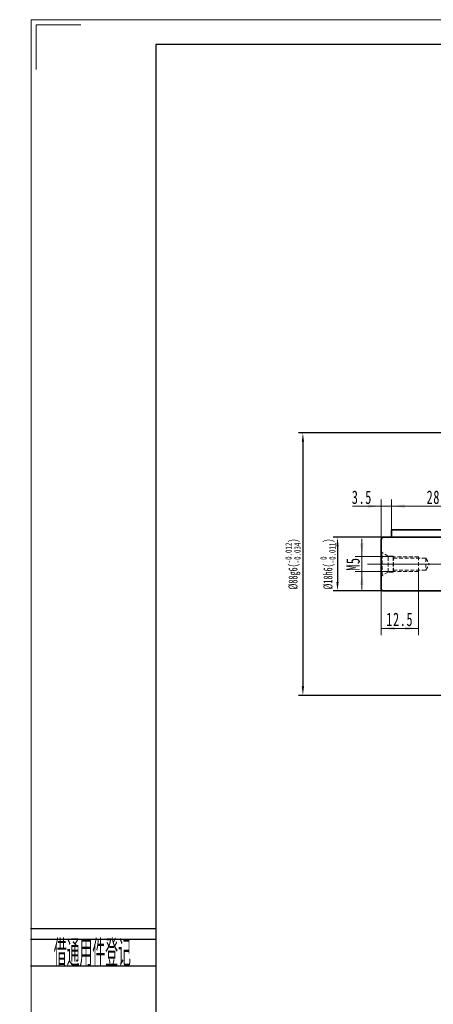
# Model space of a CAD drawing. Header units: millimetres. Extents: x -31 to 674, y 19 to 514.
# Tile 2 of 6: x -31 to 108, y 184 to 514. Entities that reach past the tile are written whole.
import ezdxf
from ezdxf.enums import TextEntityAlignment as Align

# ---------------------------------------------------------------- set-up
doc = ezdxf.new("R2010")
doc.units = ezdxf.units.MM
doc.header["$PDSIZE"] = -5
doc.linetypes.add('HIDDEN', pattern=[1.905, 1.27, -0.635])
doc.linetypes.add('点画线', pattern=[18, 12, -2, 2, -2])
doc.layers.get('0').update_dxf_attribs({"lineweight": 35})
doc.layers.add('2细线层', color=4, linetype='Continuous')
doc.layers.add('6文字层', color=3, linetype='Continuous')
for name, color, linetype, lineweight in [('中心线层', 1, '点画线', 18), ('图框_外框线', 7, 'Continuous', 18), ('尺寸线层', 3, 'Continuous', 18), ('粗实线层', 7, 'Continuous', 35)]:
    doc.layers.add(name, color=color, linetype=linetype, lineweight=lineweight)
doc.styles.add('PC_TEXTSTYLE', font='ISOCP.SHX', dxfattribs={"width": 0.707, "bigfont": 'GBCBIG.SHX'})
doc.styles.add('标准', font='txt', dxfattribs={"width": 0.667})
doc.dimstyles.new('a4-1-1', dxfattribs={"dimtxt": 3, "dimasz": 3, "dimexe": 1.5, "dimexo": 0, "dimgap": 0.5, "dimtad": 1, "dimdec": 3, "dimdsep": 46, "dimtxsty": '标准', "dimblk": '_CAXARROW', "dimcen": 0, "dimdle": 4, "dimazin": 2, "dimtfac": 0.707107, "dimtdec": 3, "dimtix": 1, "dimtmove": 2, "dimatfit": 3, "dimfxl": 0, "dimfrac": 2, "dimtolj": 1, "dimtzin": 0, "dimarcsym": 0})

# ---------------------------------------------------------------- blocks, each defined once
blk = doc.blocks.new('_CAXARROW')
blk.add_hatch(color=0).paths.add_polyline_path([(0, 0), (-1, 0.125), (-1, -0.125)], flags=0)
blk = doc.blocks.new('*X5')
at = {"layer": 'Defpoints', "color": 0}
for p in [(127.14, 375.9), (63.97, 287.9), (127.14, 287.9)]:
    blk.add_point(p, dxfattribs=at)
at = {"layer": '尺寸线层', "color": 0, "lineweight": -2}
for p, q in [((127.14, 375.9), (62.47, 375.9)), ((63.97, 372.9), (63.97, 290.9)), ((127.14, 287.9), (62.47, 287.9))]:
    blk.add_line(p, q, dxfattribs=at)
at = {"layer": '尺寸线层', "color": 0, "lineweight": -2, "xscale": 3, "yscale": 3, "zscale": 3}
for p, rotation in [((63.97, 375.9), 90), ((63.97, 287.9), 270)]:
    blk.add_blockref('_CAXARROW', p, dxfattribs=dict(at, rotation=rotation))
at = {"layer": '尺寸线层', "color": 0, "insert": (60.65, 331.9), "char_height": 3, "attachment_point": 5, "rotation": 90, "style": '标准'}
blk.add_mtext('{\\A1;\\A1;%%C88g6({\\H0.707107x;\\S-0.012^ -0.034;})}', dxfattribs=at)
blk = doc.blocks.new('*X19')
at = {"layer": 'Defpoints', "color": 0}
for p in [(91.14, 340.9), (75.56, 322.9), (91.14, 322.9)]:
    blk.add_point(p, dxfattribs=at)
at = {"layer": '尺寸线层', "color": 0, "lineweight": -2}
for p, q in [((91.14, 340.9), (74.06, 340.9)), ((75.56, 337.9), (75.56, 325.9)), ((91.14, 322.9), (74.06, 322.9))]:
    blk.add_line(p, q, dxfattribs=at)
at = {"layer": '尺寸线层', "color": 0, "lineweight": -2, "xscale": 3, "yscale": 3, "zscale": 3}
for p, rotation in [((75.56, 340.9), 90), ((75.56, 322.9), 270)]:
    blk.add_blockref('_CAXARROW', p, dxfattribs=dict(at, rotation=rotation))
at = {"layer": '尺寸线层', "color": 0, "insert": (72.35, 331.9), "char_height": 3, "attachment_point": 5, "rotation": 90, "style": '标准'}
blk.add_mtext('{\\A1;\\A1;%%C18h6({\\H0.707107x;\\S 0^ -0.011;})}', dxfattribs=at)
blk = doc.blocks.new('23343f_5')
at = {"layer": '中心线层', "linetype": '点画线', "lineweight": 18}
blk.add_line((17.47, 0), (-1.33, 0), dxfattribs=at)
at = {"layer": '粗实线层', "color": 6, "linetype": 'HIDDEN', "lineweight": 18}
for p, q in [((0, -4.4), (0, 4.4)), ((0, 4.4), (0.32, 3.85)), ((2.4, 2.65), (0.32, 3.85)), ((0.32, -3.85), (0.32, 3.85)), ((4, 2.65), (2.4, 2.65)), ((2.4, -2.65), (2.4, 2.65)), ((4.15, 2.5), (4, 2.65)), ((4, -2.65), (4, 2.65)), ((12.5, 2.5), (4.15, 2.5)), ((4.15, -2.5), (4.15, 2.5)), ((4.15, 2), (15, 2)), ((12.5, -2.5), (12.5, 2.5)), ((15, 2), (16.15, 0)), ((15, 2), (15, -2)), ((2.4, -2.65), (0.32, -3.85)), ((4, -2.65), (2.4, -2.65)), ((4.15, -2.5), (4, -2.65)), ((4.15, -2), (15, -2)), ((12.5, -2.5), (4.15, -2.5)), ((15, -2), (16.15, 0)), ((0, -4.4), (0.32, -3.85))]:
    blk.add_line(p, q, dxfattribs=at)
blk = doc.blocks.new('*X22')
at = {"layer": '尺寸线层', "linetype": 'Continuous'}
for points in [[(83.72, 334.4), (84.29, 338.9), (83.16, 338.9)], [(83.72, 329.4), (84.29, 324.9), (83.16, 324.9)]]:
    blk.add_hatch(color=0, dxfattribs=at).paths.add_polyline_path(points, flags=0)
at = {"layer": '尺寸线层', "color": 0, "linetype": 'Continuous'}
for p, q in [((83.72, 340.4), (83.72, 323.4)), ((94.29, 334.4), (81.47, 334.4)), ((94.29, 329.4), (81.47, 329.4))]:
    blk.add_line(p, q, dxfattribs=at)
at = {"layer": '尺寸线层', "color": 0, "insert": (80.78, 331.9), "char_height": 4.5, "width": 9, "attachment_point": 5, "rotation": 90, "line_spacing_factor": 1.15057, "style": '标准'}
blk.add_mtext('\\T1.1;M5', dxfattribs=at)
blk = doc.blocks.new('*X23')
at = {"layer": '尺寸线层', "linetype": 'Continuous'}
for points in [[(90.14, 310.36), (94.64, 310.92), (94.64, 309.8)], [(102.64, 310.36), (98.14, 310.92), (98.14, 309.8)]]:
    blk.add_hatch(color=0, dxfattribs=at).paths.add_polyline_path(points, flags=0)
at = {"layer": '尺寸线层', "color": 0, "linetype": 'Continuous'}
for p, q in [((102.64, 329.4), (102.64, 308.11)), ((90.14, 323.9), (90.14, 308.11)), ((90.14, 310.36), (102.64, 310.36))]:
    blk.add_line(p, q, dxfattribs=at)
at = {"layer": '尺寸线层', "color": 0, "insert": (96.39, 313.35), "char_height": 4.5, "width": 16.2373, "attachment_point": 5, "line_spacing_factor": 1.15057, "style": '标准'}
blk.add_mtext('\\T1.1;12.5', dxfattribs=at)
blk = doc.blocks.new('*X24')
at = {"layer": '尺寸线层', "linetype": 'Continuous'}
for points in [[(90.14, 351.33), (85.64, 351.89), (85.64, 350.76)], [(93.64, 351.33), (98.14, 351.89), (98.14, 350.76)]]:
    blk.add_hatch(color=0, dxfattribs=at).paths.add_polyline_path(points, flags=0)
at = {"layer": '尺寸线层', "color": 0, "linetype": 'Continuous'}
for p, q in [((90.14, 339.9), (90.14, 353.58)), ((93.64, 343.4), (93.64, 353.58)), ((80.55, 351.33), (99.64, 351.33))]:
    blk.add_line(p, q, dxfattribs=at)
at = {"layer": '尺寸线层', "color": 0, "insert": (83.72, 354.3), "char_height": 4.5, "width": 11.5387, "attachment_point": 5, "line_spacing_factor": 1.15057, "style": '标准'}
blk.add_mtext('\\T1.1;3.5', dxfattribs=at)
blk = doc.blocks.new('*X25')
at = {"layer": '尺寸线层', "linetype": 'Continuous'}
for points in [[(93.64, 351.33), (98.14, 351.89), (98.14, 350.76)], [(121.64, 351.33), (117.14, 351.89), (117.14, 350.76)]]:
    blk.add_hatch(color=0, dxfattribs=at).paths.add_polyline_path(points, flags=0)
at = {"layer": '尺寸线层', "color": 0, "linetype": 'Continuous'}
for p, q in [((93.64, 343.4), (93.64, 353.58)), ((121.64, 343.4), (121.64, 353.58)), ((93.64, 351.33), (121.64, 351.33))]:
    blk.add_line(p, q, dxfattribs=at)
at = {"layer": '尺寸线层', "color": 0, "insert": (107.64, 354.3), "char_height": 4.5, "width": 9, "attachment_point": 5, "line_spacing_factor": 1.15057, "style": '标准'}
blk.add_mtext('\\T1.1;28', dxfattribs=at)

msp = doc.modelspace()

# ---------------------------------------------------------------- linework, layer by layer
at = {"layer": '2细线层'}
for p, q in [((-27.2487, 209.7239), (14.6835, 209.7239)), ((-27.2487, 206.1417), (14.6835, 206.1417)), ((-27.2487, 197.1863), (14.6835, 197.1863))]:
    msp.add_line(p, q, dxfattribs=at)
at = {"layer": '中心线层'}
msp.add_line((85.626, 331.8977), (288.1291, 331.8977), dxfattribs=at)
at = {"layer": '图框_外框线', "color": 3}
msp.add_lwpolyline([(-27.0452, 18.6871), (673.998, 18.6871), (673.998, 514.4249), (-27.0452, 514.4249)], close=True, dxfattribs=at)
msp.add_lwpolyline([(-25.3761, 497.7334), (-25.3761, 512.7557), (-10.3537, 512.7557)], dxfattribs=at)
at = {"layer": '图框_外框线', "color": 3, "lineweight": 25}
msp.add_lwpolyline([(14.6835, 27.0329), (665.6523, 27.0329), (665.6523, 506.0791), (14.6835, 506.0791)], close=True, dxfattribs=at)
at = {"layer": '粗实线层'}
for p, q in [((93.6409, 343.3977), (93.6409, 340.8977)), ((93.6409, 343.3977), (121.6409, 343.3977)), ((125.1409, 340.8977), (91.1409, 340.8977)), ((90.1409, 339.8977), (90.1409, 323.8977)), ((91.1409, 322.8977), (125.1409, 322.8977))]:
    msp.add_line(p, q, dxfattribs=at)
for centre, start, end in [((91.1409, 339.8977), 90, 180), ((91.1409, 323.8977), 180, 270)]:
    msp.add_arc(centre, 1, start, end, dxfattribs=at)

# ---------------------------------------------------------------- block references
msp.add_blockref('23343f_5', (90.1409, 331.8977), dxfattribs=at)

# ---------------------------------------------------------------- texts
at = {"layer": '6文字层', "color": 3, "style": 'PC_TEXTSTYLE', "width": 0.667}
msp.add_text('借通用件登记', height=8.95544, dxfattribs=at).set_placement((-6.51, 201.9015), align=Align.MIDDLE)

# ---------------------------------------------------------------- dimensions: what is measured, and where the dimension line sits
at = {"layer": '尺寸线层'}
for base, p1, p2, text, override, picture, middle in [((63.9728, 287.8977), (127.1409, 375.8977), (127.1409, 287.8977), '{\\A1;\\A1;%%C88g6({\\H0.707107x;\\S-0.012^ -0.034;})}', {"dimpost": '%%C<>', "dimsah": 1, "dimtp": -0.012, "dimtm": 0.034, "dimtdec": 3, "dimtfill": 1, "dimtolj": 0, "dimtzin": 8}, '*X5', (60.654, 331.8977)), ((75.5571, 322.8977), (91.1409, 340.8977), (91.1409, 322.8977), '{\\A1;\\A1;%%C18h6({\\H0.707107x;\\S 0^ -0.011;})}', {"dimpost": '%%C<>', "dimsah": 1, "dimtp": 0, "dimtm": 0.011, "dimtdec": 3, "dimtfill": 1, "dimtolj": 0, "dimtzin": 8}, '*X19', (72.3473, 331.8977))]:
    dim = msp.add_linear_dim(base=base, p1=p1, p2=p2, angle=270, text=text, dimstyle='a4-1-1', override=override, dxfattribs=at)
    dim.commit()
    dim.dimension.update_dxf_attribs({"geometry": picture, "text_midpoint": middle})
dim = msp.add_linear_dim(base=(93.6409, 351.3255), p1=(90.1409, 339.8977), p2=(93.6409, 343.3977), dimstyle='a4-1-1', override={"dimsah": 1, "dimtfill": 1, "dimtzin": 0}, dxfattribs=at)
dim.commit()
dim.dimension.update_dxf_attribs({"geometry": '*X24', "text_midpoint": (83.7248, 354.3003), "dimtype": 160})
for base, p1, p2, picture, middle in [((121.6409, 351.3255), (93.6409, 343.3977), (121.6409, 343.3977), '*X25', (107.6409, 354.3003)), ((102.6409, 310.3612), (90.1409, 323.8977), (102.6409, 329.3977), '*X23', (96.3909, 313.3486))]:
    dim = msp.add_linear_dim(base=base, p1=p1, p2=p2, dimstyle='a4-1-1', override={"dimsah": 1, "dimtfill": 1, "dimtzin": 0}, dxfattribs=at)
    dim.commit()
    dim.dimension.update_dxf_attribs({"geometry": picture, "text_midpoint": middle})
dim = msp.add_linear_dim(base=(83.7248, 329.3977), p1=(94.2909, 334.3977), p2=(94.2909, 329.3977), angle=270, dimstyle='a4-1-1', override={"dimpost": 'M<>', "dimsah": 1, "dimtfill": 1, "dimtzin": 0}, dxfattribs=at)
dim.commit()
dim.dimension.update_dxf_attribs({"geometry": '*X22', "text_midpoint": (80.775, 331.8977)})

doc.saveas('drawing.dxf')
